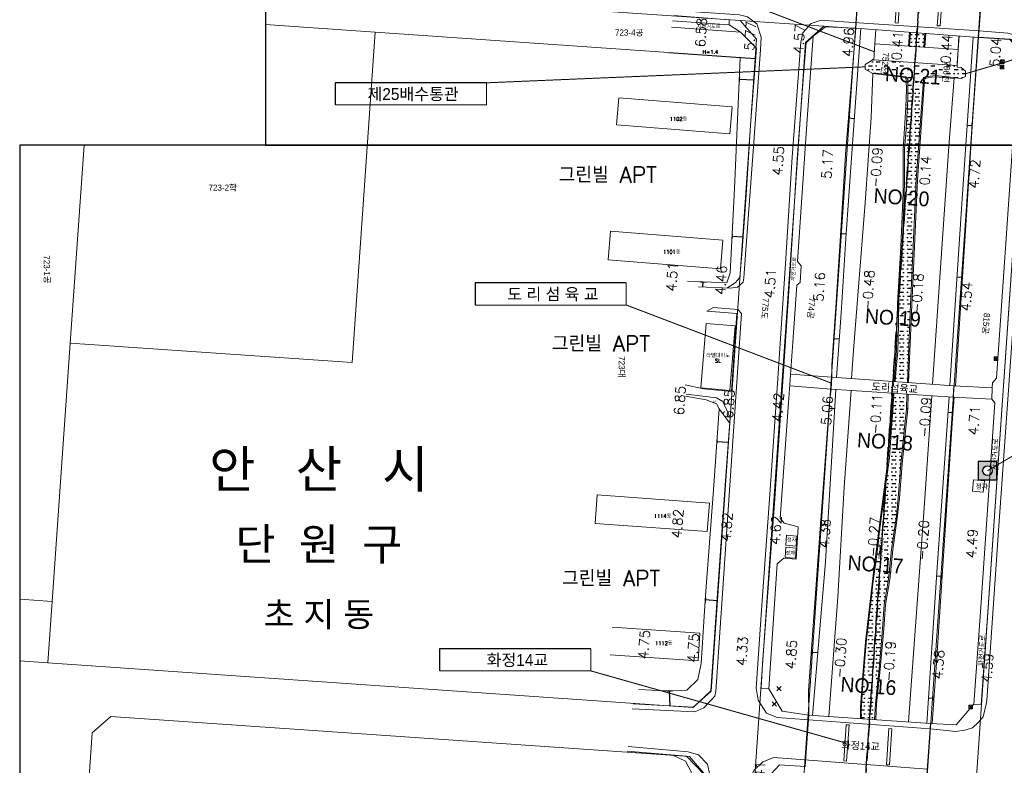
# Model space of a CAD drawing. Header units: metres. Extents: x 183400 to 184400, y 422200 to 427800.
# Tile 32 of 221: x 183700 to 184100, y 423148 to 423451. Entities that reach past the tile are written whole.
import ezdxf
from ezdxf.enums import TextEntityAlignment as Align

# ---------------------------------------------------------------- set-up
doc = ezdxf.new("R2010")
doc.units = ezdxf.units.M
doc.linetypes.add('DASHED2', pattern=[9.525, 6.35, -3.175])
for name, color, linetype in [('BB', 7, 'Continuous'), ('NR', 7, 'Continuous'), ('num', 7, 'Continuous'), ('si', 7, 'Continuous'), ('교량명', 7, 'Continuous'), ('구조물명칭_작업', 5, 'Continuous'), ('도면리-t', 252, 'Continuous'), ('동별경계', 3, 'DASHED2'), ('일람표', 7, 'Continuous'), ('표석', 7, 'Continuous'), ('하천', 140, 'Continuous'), ('횡단타점', 11, 'Continuous')]:
    doc.layers.add(name, color=color, linetype=linetype)
for name, color, linetype, lineweight in [('지번', 252, 'Continuous', 5), ('지적', 252, 'Continuous', 5), ('현황도', 7, 'Continuous', 5), ('현황선', 7, 'Continuous', 5)]:
    doc.layers.add(name, color=color, linetype=linetype, lineweight=lineweight)
doc.layers.get('BB').off()
doc.layers.get('si').off()
doc.styles.add('GHS', font='ROMANS', dxfattribs={"bigfont": 'GHS'})
doc.styles.add('gwang', font='romans.shx', dxfattribs={"bigfont": ' WHGTXT.SHX'})
doc.styles.get("Standard").update_dxf_attribs({"font": 'romans.shx', "bigfont": 'ghs.shx'})
doc.styles.add('UPM', font='Gulim.ttf')
doc.styles.add('돋움', font='Dotum.ttf')
doc.styles.add('평면도1(프)$0$굴림', font='Gulim.ttf')

# ---------------------------------------------------------------- blocks, each defined once
blk = doc.blocks.new('BB')
at = {"layer": '현황선'}
for points in [[(-0.75, 0.75), (-0.75, -0.75), (0.75, -0.75), (0.75, 0.75), (-0.75, 0.75), (0.75, -0.75)], [(-0.75, -0.75), (0.75, 0.75)]]:
    blk.add_lwpolyline(points, dxfattribs=at)
at = {"layer": '현황선', "style": 'GHS'}
blk.add_text('분 전 함', height=0.228, dxfattribs=at).set_placement((-0.62, -0.13))
blk = doc.blocks.new('si')
at = {"layer": '현황선'}
for points in [[(-0.75, 0.75), (-0.75, -0.75), (0.75, -0.75), (0.75, 0.75), (-0.75, 0.75), (0.75, -0.75)], [(-0.75, -0.75), (0.75, 0.75)]]:
    blk.add_lwpolyline(points, dxfattribs=at)
at = {"layer": '현황선', "style": 'GHS'}
blk.add_text('신호제어기', height=0.228, dxfattribs=at).set_placement((-0.74, -0.15))
blk = doc.blocks.new('표석')
at = {"layer": '표석'}
h = blk.add_hatch(color=256, dxfattribs=at)
edge = h.paths.add_edge_path(flags=16)
edge.add_arc((267058.54, 383777.46), 1.31, 0, 360)
h.paths.add_polyline_path([(267056.04, 383774.96), (267061.04, 383774.96), (267061.04, 383779.96), (267056.04, 383779.96)])
blk.add_lwpolyline([(267056.04, 383774.96), (267061.04, 383774.96), (267061.04, 383779.96), (267056.04, 383779.96)], close=True, dxfattribs=at)
blk.add_circle((267058.54, 383777.46), 1.31, dxfattribs=at)

msp = doc.modelspace()

# ---------------------------------------------------------------- hatches: boundary and pattern name
at = {"layer": '하천'}
h = msp.add_hatch(dxfattribs=at)
h.set_pattern_fill('MUDST', color=256, scale=0.25, style=0)
h.paths.add_polyline_path([(184068.09, 423445.45), (184062.32, 423445.89), (184061.9, 423440.23), (184067.7, 423439.82)])
h.paths.add_polyline_path([(184082.91, 423431.54), (184081.26, 423431.71), (184081.27, 423432.35), (184047.36, 423434.73), (184047.04, 423434.75), (184043.94, 423432.81), (184043.91, 423430.87), (184047.04, 423429.15), (184047.36, 423429.32), (184048.28, 423429.3), (184055.39, 423428.46), (184060.48, 423427.77), (184061.23, 423426.73), (184061.23, 423423.32), (184061.23, 423418.81), (184060.5, 423406.33), (184059.93, 423398.49), (184059.84, 423395.48), (184059.88, 423387.05), (184059.8, 423377.83), (184059.22, 423365.02), (184058.44, 423351.58), (184057.63, 423337.71), (184057.43, 423327.08), (184057.22, 423315.95), (184056.64, 423310.69), (184056.12, 423303.82), (184061.07, 423303.48), (184062.18, 423332.02), (184064.69, 423385.82), (184067.56, 423426.51), (184067.93, 423427.39), (184069.41, 423427.97), (184072.53, 423428.29), (184079.82, 423427.57), (184080.03, 423427.34), (184082.99, 423427.09), (184084.68, 423427.93), (184084.71, 423430.13)])
h = msp.add_hatch(dxfattribs=at)
h.set_pattern_fill('MUDST', color=256, scale=0.25, style=0)
h.paths.add_polyline_path([(184057.37, 423256.43), (184058.39, 423270.42), (184060.02, 423286.38), (184060.75, 423292.75), (184060.86, 423298.74), (184055.51, 423299.1), (184055.16, 423291.93), (184054.52, 423283.25), (184053.8, 423272.88), (184052.61, 423264.09), (184050.94, 423252.21), (184049.74, 423242.96), (184048.99, 423236.83), (184048.2, 423230.29), (184047.2, 423222.81), (184046.33, 423215.2), (184045.4, 423207.12), (184044.45, 423199.14), (184044.11, 423195.67), (184043.53, 423188.06), (184042.86, 423179.38), (184042.36, 423171.82), (184042.31, 423170.78), (184042.37, 423166.73), (184047.71, 423166.36), (184048.05, 423172.82), (184049.53, 423186.96), (184050.93, 423203.31), (184051.67, 423213.2), (184053.38, 423223.45), (184054.63, 423235.49), (184056.58, 423249.44)])

# ---------------------------------------------------------------- linework, layer by layer
at = {"layer": 'NR'}
for p, q in [((184062.11, 423443.01), (184061.73, 423443.04)), ((184067.9, 423442.69), (184068.4, 423442.66)), ((184054.24, 423428.6), (184054.2, 423428.26)), ((183998.64, 423426.48), (183992.7, 423426.74)), ((184061, 423414.82), (184060.45, 423414.86)), ((184039.47, 423410.73), (184037.11, 423410.92)), ((184066.38, 423409.8), (184066.88, 423409.77)), ((184085.37, 423408.17), (184087.4, 423408.04)), ((184059.61, 423373.54), (184058.99, 423373.57)), ((183994.19, 423362.59), (183989.72, 423362.83)), ((184036.12, 423363.81), (184033.84, 423363.96)), ((184062.94, 423348.27), (184063.44, 423348.25)), ((183977.86, 423342.34), (183977.93, 423344.39)), ((184081.38, 423346.41), (184083.47, 423346.27)), ((184033.41, 423321.1), (184031.05, 423321.26)), ((184057.34, 423322.34), (184056.78, 423322.35)), ((184031.49, 423292.7), (184029.17, 423292.87)), ((184060.76, 423292.9), (184061.26, 423292.89)), ((184077.6, 423291.41), (184079.56, 423291.26)), ((183988.2, 423279.04), (183983.54, 423279.38)), ((184052.43, 423262.81), (184052.01, 423262.86)), ((184028.61, 423245.6), (184025.72, 423245.82)), ((184053.67, 423226.2), (184054.04, 423226.16)), ((184072.95, 423224.85), (184075.19, 423224.71)), ((183983.6, 423214.74), (183978.88, 423215.05)), ((184046.51, 423216.79), (184046.22, 423216.82)), ((184024.58, 423193.5), (184021.94, 423193.69)), ((184042.86, 423179.43), (184042.54, 423179.46)), ((183964.57, 423171.92), (183964.33, 423178.1)), ((184048.42, 423176.33), (184048.92, 423176.28)), ((184069.66, 423175.26), (184071.87, 423175.1))]:
    msp.add_line(p, q, dxfattribs=at)
for points in [[(184061.69, 423442.54), (184061.77, 423443.54), (184061.72, 423442.54), (184061.79, 423443.53)], [(184061.73, 423442.65), (184061.78, 423443.42), (184061.75, 423442.65), (184061.81, 423443.42)], [(184061.76, 423442.77), (184061.8, 423443.3), (184061.79, 423442.76), (184061.83, 423443.3)], [(184068.35, 423443.01), (184068.31, 423442.31), (184068.32, 423443.01), (184068.27, 423442.32)], [(184068.4, 423443.16), (184068.33, 423442.16), (184068.36, 423443.16), (184068.3, 423442.16)], [(184068.44, 423443.31), (184068.35, 423442.01), (184068.41, 423443.31), (184068.32, 423442.01)], [(183992.62, 423424.79), (183992.78, 423428.68), (183992.72, 423424.78), (183992.89, 423428.68)], [(183992.74, 423425.23), (183992.87, 423428.23), (183992.85, 423425.23), (183992.97, 423428.23)], [(183992.86, 423425.68), (183992.96, 423427.78), (183992.97, 423425.67), (183993.06, 423427.77)], [(184054.64, 423428.2), (184053.76, 423428.31), (184054.64, 423428.23), (184053.76, 423428.34)], [(184054.54, 423428.24), (184053.86, 423428.32), (184054.54, 423428.26), (184053.86, 423428.35)], [(184054.44, 423428.27), (184053.97, 423428.33), (184054.44, 423428.3), (184053.97, 423428.36)], [(184060.4, 423414.15), (184060.5, 423415.56), (184060.44, 423414.15), (184060.54, 423415.56)], [(184060.45, 423414.31), (184060.53, 423415.4), (184060.49, 423414.31), (184060.57, 423415.4)], [(184060.5, 423414.47), (184060.56, 423415.23), (184060.54, 423414.47), (184060.59, 423415.23)], [(184036.96, 423408.98), (184037.27, 423412.86), (184037.06, 423408.97), (184037.37, 423412.85)], [(184037.1, 423409.42), (184037.34, 423412.41), (184037.2, 423409.41), (184037.44, 423412.4)], [(184037.24, 423409.86), (184037.41, 423411.95), (184037.34, 423409.85), (184037.51, 423411.94)], [(184066.83, 423410.12), (184066.79, 423409.42), (184066.8, 423410.12), (184066.75, 423409.42)], [(184066.88, 423410.27), (184066.81, 423409.27), (184066.84, 423410.27), (184066.77, 423409.27)], [(184066.93, 423410.41), (184066.83, 423409.12), (184066.89, 423410.42), (184066.8, 423409.12)], [(184087.25, 423409.1), (184087.12, 423407), (184087.15, 423409.1), (184087.02, 423407.01)], [(184087.39, 423409.54), (184087.2, 423406.55), (184087.28, 423409.55), (184087.09, 423406.55)], [(184087.52, 423409.98), (184087.27, 423406.09), (184087.42, 423409.99), (184087.17, 423406.1)], [(184058.96, 423372.77), (184059.03, 423374.37), (184059, 423372.77), (184059.07, 423374.37)], [(184059.01, 423372.95), (184059.06, 423374.18), (184059.05, 423372.95), (184059.11, 423374.18)], [(184059.06, 423373.14), (184059.1, 423374), (184059.11, 423373.13), (184059.14, 423373.99)], [(183989.62, 423360.88), (183989.83, 423364.77), (183989.73, 423360.87), (183989.93, 423364.77)], [(183989.75, 423361.32), (183989.91, 423364.32), (183989.86, 423361.32), (183990.01, 423364.31)], [(183989.88, 423361.77), (183989.99, 423363.86), (183989.98, 423361.76), (183990.09, 423363.86)], [(184033.72, 423362.01), (184033.97, 423365.9), (184033.82, 423362), (184034.08, 423365.9)], [(184033.85, 423362.45), (184034.05, 423365.45), (184033.95, 423362.45), (184034.15, 423365.44)], [(184033.98, 423362.89), (184034.12, 423364.99), (184034.09, 423362.89), (184034.23, 423364.98)], [(184063.39, 423348.6), (184063.36, 423347.9), (184063.35, 423348.6), (184063.32, 423347.9)], [(184063.43, 423348.75), (184063.38, 423347.75), (184063.39, 423348.75), (184063.35, 423347.75)], [(184063.47, 423348.9), (184063.41, 423347.6), (184063.44, 423348.9), (184063.38, 423347.6)], [(184083.33, 423347.33), (184083.19, 423345.24), (184083.22, 423347.34), (184083.09, 423345.25)], [(184083.46, 423347.78), (184083.27, 423344.78), (184083.36, 423347.78), (184083.16, 423344.79)], [(184083.59, 423348.22), (184083.34, 423344.33), (184083.49, 423348.23), (184083.24, 423344.33)], [(183975.99, 423344.46), (183979.88, 423344.31), (183975.98, 423344.35), (183979.88, 423344.21)], [(183976.43, 423344.34), (183979.43, 423344.22), (183976.43, 423344.23), (183979.42, 423344.12)], [(183976.88, 423344.21), (183978.98, 423344.14), (183976.87, 423344.11), (183978.97, 423344.03)], [(184030.93, 423319.31), (184031.18, 423323.2), (184031.03, 423319.3), (184031.28, 423323.19)], [(184031.06, 423319.75), (184031.25, 423322.75), (184031.17, 423319.74), (184031.36, 423322.74)], [(184056.76, 423321.62), (184056.79, 423323.08), (184056.8, 423321.62), (184056.83, 423323.08)], [(184056.81, 423321.79), (184056.82, 423322.91), (184056.85, 423321.79), (184056.86, 423322.91)], [(184056.85, 423321.95), (184056.86, 423322.74), (184056.89, 423321.95), (184056.9, 423322.74)], [(184031.19, 423320.19), (184031.33, 423322.29), (184031.3, 423320.19), (184031.44, 423322.28)], [(184029.03, 423290.92), (184029.31, 423294.81), (184029.13, 423290.92), (184029.42, 423294.81)], [(184029.17, 423291.37), (184029.39, 423294.36), (184029.27, 423291.36), (184029.49, 423294.35)], [(184029.3, 423291.81), (184029.46, 423293.9), (184029.41, 423291.8), (184029.56, 423293.89)], [(184061.19, 423293.24), (184061.18, 423292.54), (184061.16, 423293.24), (184061.15, 423292.54)], [(184061.23, 423293.39), (184061.21, 423292.39), (184061.2, 423293.39), (184061.18, 423292.39)], [(184061.27, 423293.54), (184061.25, 423292.24), (184061.23, 423293.54), (184061.21, 423292.24)], [(184079.43, 423292.32), (184079.27, 423290.22), (184079.33, 423292.33), (184079.16, 423290.23)], [(184079.57, 423292.76), (184079.34, 423289.77), (184079.47, 423292.77), (184079.23, 423289.78)], [(184079.71, 423293.2), (184079.41, 423289.31), (184079.61, 423293.21), (184079.3, 423289.32)], [(183983.4, 423277.43), (183983.68, 423281.32), (183983.5, 423277.43), (183983.78, 423281.32)], [(183983.53, 423277.87), (183983.75, 423280.87), (183983.64, 423277.87), (183983.85, 423280.86)], [(183983.67, 423278.32), (183983.82, 423280.41), (183983.78, 423278.31), (183983.93, 423280.4)], [(184051.94, 423262.31), (184052.08, 423263.41), (184051.97, 423262.31), (184052.11, 423263.41)], [(184051.98, 423262.44), (184052.09, 423263.28), (184052.01, 423262.43), (184052.12, 423263.28)], [(184052.03, 423262.56), (184052.11, 423263.15), (184052.06, 423262.55), (184052.14, 423263.15)], [(184025.58, 423243.87), (184025.87, 423247.76), (184025.69, 423243.86), (184025.97, 423247.75)], [(184025.72, 423244.31), (184025.94, 423247.3), (184025.82, 423244.3), (184026.04, 423247.3)], [(184025.86, 423244.75), (184026.01, 423246.85), (184025.96, 423244.74), (184026.12, 423246.84)], [(184054.09, 423226.65), (184053.99, 423225.68), (184054.07, 423226.65), (184053.97, 423225.68)], [(184075.32, 423226.65), (184075.06, 423222.76), (184075.21, 423226.66), (184074.96, 423222.77)], [(184054.02, 423226.43), (184053.96, 423225.91), (184053.99, 423226.43), (184053.94, 423225.91)], [(184054.06, 423226.54), (184053.98, 423225.79), (184054.03, 423226.54), (184053.95, 423225.79)], [(184075.05, 423225.77), (184074.91, 423223.67), (184074.94, 423225.78), (184074.81, 423223.68)], [(184075.18, 423226.21), (184074.99, 423223.22), (184075.08, 423226.22), (184074.88, 423223.23)], [(183978.75, 423213.1), (183979.01, 423216.99), (183978.86, 423213.1), (183979.11, 423216.99)], [(183978.89, 423213.54), (183979.08, 423216.54), (183978.99, 423213.54), (183979.19, 423216.53)], [(183979.02, 423213.99), (183979.16, 423216.08), (183979.13, 423213.98), (183979.26, 423216.08)], [(184046.17, 423216.45), (184046.26, 423217.2), (184046.19, 423216.44), (184046.28, 423217.19)], [(184046.2, 423216.53), (184046.27, 423217.11), (184046.22, 423216.53), (184046.29, 423217.11)], [(184046.23, 423216.61), (184046.28, 423217.02), (184046.25, 423216.61), (184046.3, 423217.02)], [(184021.8, 423191.75), (184022.08, 423195.64), (184021.9, 423191.74), (184022.19, 423195.63)], [(184021.94, 423192.19), (184022.15, 423195.18), (184022.04, 423192.18), (184022.26, 423195.17)], [(184022.07, 423192.63), (184022.22, 423194.72), (184022.18, 423192.62), (184022.33, 423194.72)], [(184042.51, 423179.03), (184042.57, 423179.88), (184042.53, 423179.03), (184042.59, 423179.88)], [(184042.54, 423179.13), (184042.58, 423179.78), (184042.56, 423179.13), (184042.6, 423179.78)], [(184042.57, 423179.22), (184042.6, 423179.68), (184042.59, 423179.22), (184042.62, 423179.68)], [(183962.38, 423178.02), (183966.28, 423178.17), (183962.38, 423177.92), (183966.28, 423178.07)], [(183962.83, 423177.94), (183965.83, 423178.05), (183962.84, 423177.83), (183965.84, 423177.95)], [(183963.29, 423177.85), (183965.39, 423177.93), (183963.29, 423177.74), (183965.39, 423177.82)], [(184048.88, 423176.63), (184048.81, 423175.94), (184048.85, 423176.64), (184048.78, 423175.94)], [(184048.93, 423176.78), (184048.83, 423175.78), (184048.9, 423176.78), (184048.79, 423175.79)], [(184048.98, 423176.92), (184048.85, 423175.63), (184048.95, 423176.93), (184048.81, 423175.63)], [(184071.73, 423176.16), (184071.58, 423174.07), (184071.63, 423176.17), (184071.48, 423174.07)], [(184071.87, 423176.6), (184071.66, 423173.61), (184071.76, 423176.61), (184071.55, 423173.62)], [(184072.01, 423177.04), (184071.73, 423173.15), (184071.9, 423177.05), (184071.62, 423173.16)]]:
    msp.add_solid(points, dxfattribs=at)
at = {"layer": '구조물명칭_작업', "ltscale": 20, "const_width": 0.4}
for points in [[(183964.13, 423469.75), (184047.6, 423437.97)], [(184200.08, 423462.92), (184084.69, 423429.03)], [(183889.82, 423425.34), (184043.92, 423431.84)], [(183946.7, 423334.98), (184030.17, 423303.2)], [(184159.52, 423306.28), (184093.64, 423267.59)], [(183932.25, 423186.2), (184035.66, 423156.95)]]:
    msp.add_lwpolyline(points, dxfattribs=at)
at = {"layer": '구조물명칭_작업', "linetype": 'Continuous'}
for points in [[(183828.36, 423416.34, 0.4, 0.4, 0), (183889.82, 423416.34, 0.4, 0.4, 0), (183889.82, 423425.34, 0, 0, 0)], [(183885.23, 423334.98, 0.4, 0.4, 0), (183946.7, 423334.98, 0.4, 0.4, 0), (183946.7, 423343.98, 0, 0, 0)], [(183870.78, 423186.2, 0.4, 0.4, 0), (183932.25, 423186.2, 0.4, 0.4, 0), (183932.25, 423195.2, 0, 0, 0)]]:
    msp.add_lwpolyline(points, format="xyseb", dxfattribs=at)
for points in [[(183889.82, 423425.34), (183828.36, 423425.34), (183828.36, 423416.34)], [(183946.7, 423343.98), (183885.23, 423343.98), (183885.23, 423334.98)], [(183932.25, 423195.2), (183870.78, 423195.2), (183870.78, 423186.2)]]:
    msp.add_lwpolyline(points, dxfattribs=at)
at = {"layer": '동별경계', "linetype": 'DASHED2'}
for points in [[(183919.36, 422200), (183983.23, 422264.19), (184005.06, 422579.57), (184028.42, 422916.95), (184030.49, 422946.88), (184094.22, 423868.64), (184119.18, 423867.3), (184147.53, 423866.35), (184149.98, 423866.13), (184153.63, 423870.43), (184160.01, 423878.68), (184155.65, 423879.54), (184149.75, 423909.83), (184148.52, 423920.17), (184139.19, 423955.37)], [(184139.19, 423955.37), (184148.52, 423920.17), (184149.75, 423909.83), (184155.65, 423879.54), (184160.01, 423878.68), (184153.63, 423870.43), (184149.98, 423866.13), (184147.53, 423866.35), (184119.18, 423867.3), (184094.22, 423868.64), (184030.49, 422946.88)]]:
    msp.add_lwpolyline(points, dxfattribs=at)
at = {"layer": '일람표'}
for points in [[(183800, 423400), (184400, 423400), (184400, 423800), (183800, 423800)], [(183700, 423000), (184300, 423000), (184300, 423400), (183700, 423400)]]:
    msp.add_lwpolyline(points, close=True, dxfattribs=at)
at = {"layer": '지적', "linetype": 'Continuous'}
for points in [[(184069.25, 423869.98), (184062.76, 423776.11), (184060.7, 423746.19), (184041.75, 423472.37), (184040.02, 423447.43), (184005.55, 422948.61), (184030.49, 422946.88), (184050.45, 423235.64), (184049.84, 423233.67), (184050.05, 423236.68), (184050.52, 423236.52), (184094.22, 423868.64), (184069.25, 423869.98)], [(184094.22, 423868.64), (184030.49, 422946.88), (184055.43, 422945.15), (184089.9, 423443.97), (184091.63, 423468.92), (184110.57, 423742.74), (184112.64, 423772.67), (184119.18, 423867.3), (184094.22, 423868.64)], [(183800, 423464.03), (183993.06, 423450.69), (184027.13, 423448.33), (184040.02, 423447.43), (184041.75, 423472.37), (184028.86, 423473.27), (183994.81, 423475.63), (183984.74, 423476.33), (183969.2, 423477.4), (183953.66, 423478.47), (183938.12, 423479.54), (183922.57, 423480.62), (183907.04, 423481.69), (183891.5, 423482.76), (183875.96, 423483.84), (183871.97, 423484.11), (183856.56, 423485.18), (183841.16, 423486.24), (183825.76, 423487.3), (183810.36, 423488.37), (183800, 423489.08)], [(184091.63, 423468.92), (184089.9, 423443.97), (184102.8, 423443.07), (184136.86, 423440.71), (184188.05, 423437.16), (184199.78, 423433.34), (184235.13, 423430.89), (184253.17, 423432.65), (184277.68, 423430.95)], [(183800, 423449), (183844.61, 423445.92), (183999.08, 423435.24), (183999.63, 423443.15), (183993.06, 423450.69), (183800, 423464.03)], [(183993.06, 423450.69), (183999.63, 423443.15), (183999.08, 423435.24), (183981.3, 423177.9), (183973.75, 423171.33), (183711.41, 423189.44), (183700, 423190.23)], [(183726.2, 423400), (183720.54, 423319.47), (183835.17, 423311.55), (183844.61, 423445.92), (183800, 423449)], [(183720.88, 423036.26), (183729.54, 423161.06), (183737.08, 423167.62), (183972.38, 423151.38), (183978.95, 423143.83), (183966.68, 422966.31), (183966.14, 422958.4), (183958.6, 422951.84), (183992.66, 422949.5), (183986.09, 422957.04), (184019.58, 423441.76), (184027.13, 423448.33), (183993.06, 423450.69)], [(184027.13, 423448.33), (184019.58, 423441.76), (183986.09, 422957.04), (183992.66, 422949.5), (184005.55, 422948.61), (184040.02, 423447.43), (184027.13, 423448.33)], [(183844.61, 423445.92), (183835.17, 423311.55), (183720.54, 423319.47), (183713.16, 423214.38), (183711.41, 423189.44), (183973.75, 423171.33), (183981.3, 423177.9), (183999.08, 423435.24), (183844.61, 423445.92)], [(184089.9, 423443.97), (184055.43, 422945.15), (184068.32, 422944.26), (184075.87, 422950.83), (184109.36, 423435.53), (184102.8, 423443.07), (184089.9, 423443.97)], [(184102.8, 423443.07), (184109.36, 423435.53), (184075.87, 422950.83), (184068.32, 422944.26), (184102.38, 422941.89), (184095.82, 422949.43), (184096.37, 422957.34), (184108.63, 423134.84), (184116.17, 423141.4), (184212.19, 423134.75), (184237.13, 423133.03), (184300, 423128.68)], [(183700, 423215.29), (183713.16, 423214.38), (183720.54, 423319.47), (183726.2, 423400)], [(184050.05, 423236.68), (184049.84, 423233.67), (184050.45, 423235.64), (184050.52, 423236.52), (184050.05, 423236.68)], [(183700, 423190.23), (183711.41, 423189.44), (183713.16, 423214.38), (183700, 423215.29)], [(183718.8, 423006.28), (183717.22, 422983.56), (183966.68, 422966.31), (183978.95, 423143.83), (183972.38, 423151.38), (183737.08, 423167.62)], [(183737.08, 423167.62), (183729.54, 423161.06), (183720.88, 423036.26)]]:
    msp.add_lwpolyline(points, dxfattribs=at)
at = {"layer": '현황도'}
for p, q in [((184040.03, 423447.6), (184041.73, 423472.1)), ((184056.11, 423449.74), (184057.35, 423467.43)), ((184057.31, 423449.63), (184058.54, 423467.35)), ((184091.83, 423468.58), (184090.02, 423443.78)), ((184074.53, 423466.37), (184073.23, 423448.57)), ((184075.72, 423466.27), (184074.42, 423448.47)), ((183988.61, 423448.89), (183988.53, 423450.99)), ((183988.61, 423448.89), (183993.19, 423445.9)), ((184035.95, 423396.2), (184040.03, 423447.6)), ((184090.02, 423443.78), (184040.03, 423447.6)), ((184047.84, 423441.21), (184048.27, 423446.97)), ((184057.31, 423449.63), (184056.11, 423449.74)), ((184073.23, 423448.57), (184074.42, 423448.47)), ((184022.73, 423444.32), (184019.87, 423441.57)), ((184081.73, 423438.84), (184082.04, 423444.39)), ((184047.36, 423434.73), (184047.84, 423441.21)), ((184047.84, 423441.21), (184081.73, 423438.84)), ((184081.27, 423432.35), (184081.73, 423438.84)), ((184047.04, 423434.75), (184046.88, 423435.01)), ((184047.04, 423434.75), (184047.36, 423434.73)), ((184047.36, 423434.73), (184081.27, 423432.35)), ((183942.8, 423408.21), (183943.67, 423419.22)), ((183989.76, 423415.6), (183943.67, 423419.22)), ((183988.89, 423404.59), (183989.76, 423415.6)), ((183988.89, 423404.59), (183942.8, 423408.21)), ((184033.79, 423363.11), (184035.95, 423396.2)), ((183939.42, 423353.39), (183940.37, 423365.01)), ((184031.89, 423334.16), (184033.79, 423363.11)), ((183985.03, 423349.67), (183985.98, 423361.3)), ((184030.36, 423310.57), (184031.89, 423334.16)), ((183977.09, 423301.24), (183979.24, 423327.52)), ((183990.97, 423326.56), (183979.24, 423327.52)), ((183988.81, 423300.28), (183990.97, 423326.56)), ((184030.27, 423305.6), (184030.36, 423310.57)), ((184030.07, 423300.8), (184030.27, 423305.6)), ((184030.27, 423305.6), (184079.97, 423302.18)), ((183988.81, 423300.28), (183977.09, 423301.24)), ((184027.69, 423230.58), (184031.98, 423300.67)), ((184079.67, 423297.48), (184030.07, 423300.8)), ((184038.18, 423300.26), (184035.39, 423260.93)), ((184079.97, 423302.18), (184079.67, 423297.48)), ((184035.39, 423260.93), (184032.74, 423216.17)), ((183934.85, 423257.73), (183934.01, 423246.17)), ((183979.67, 423242.83), (183980.51, 423254.39)), ((184011.88, 423241.33), (184011.57, 423237.26)), ((184016.08, 423241.01), (184011.88, 423241.33)), ((184015.77, 423236.94), (184016.08, 423241.01)), ((184011.28, 423232.34), (184011.59, 423236.46)), ((184015.77, 423236.94), (184011.57, 423237.26)), ((184015.83, 423236.14), (184015.52, 423232.02)), ((184022.45, 423168.1), (184027.69, 423230.58)), ((184032.74, 423216.17), (184029.09, 423167.64)), ((183975.93, 423190.31), (183976.69, 423201.58)), ((184009.76, 423178.07), (184007.96, 423179.87)), ((184007.96, 423178.07), (184009.76, 423179.87)), ((184020.92, 423168.2), (184020.82, 423178.16)), ((184007.8, 423171.85), (184006, 423173.65)), ((184006, 423171.85), (184007.8, 423173.65)), ((184020.92, 423168.2), (184019.42, 423147.3)), ((184070.52, 423164.79), (184020.92, 423168.2)), ((184037.35, 423164.22), (184036.16, 423164.3)), ((184054.76, 423162.68), (184053.56, 423162.76)), ((184069.01, 423143.89), (184070.52, 423164.79)), ((184036.36, 423149.51), (184035.16, 423149.59)), ((184053.77, 423147.97), (184052.57, 423148.05))]:
    msp.add_line(p, q, dxfattribs=at)
for points in [[(183976.11, 423342.42), (183989.02, 423341.83), (183991.91, 423342.22), (183994.2, 423344.25), (183994.6, 423346.09), (183995.51, 423359.19), (183998.33, 423397.56), (184001.29, 423438.71), (184001.54, 423443.85), (183999.87, 423449.37), (183996.02, 423452.19), (183992.81, 423452.96), (183964.8, 423454.89)], [(183988.53, 423450.99), (183965.89, 423452.67)], [(183965.05, 423447.96), (183993.19, 423445.9), (183999.62, 423439.48), (183997.25, 423408.15), (183995.46, 423379.61), (183993.79, 423357.3), (183992.96, 423346.11), (183991.02, 423343.99), (183987.64, 423341.89)], [(183965.55, 423450.49), (183988.61, 423448.89)], [(184070.37, 423162.65), (184008.13, 423167.3), (184003.82, 423169.05), (184000.4, 423174.24), (183999.51, 423179.14), (184001.86, 423212.9), (184005.11, 423257.86), (184008.37, 423305.05), (184011.44, 423351.89), (184014.13, 423395.08), (184016.04, 423420.18), (184017.72, 423441.93), (184018.51, 423445.68), (184021.96, 423449.52), (184026, 423450.8), (184033.2, 423450.31), (184090.23, 423446.42)], [(184040.03, 423447.6), (184027.75, 423448.1), (184022.73, 423444.32), (184020.32, 423410.59), (184016.43, 423352.63), (184017.79, 423350.97), (184017.39, 423344.16), (184016.05, 423343.09), (184014.65, 423321.83), (184012.69, 423295.26), (184009.33, 423248.27), (184010.91, 423246.21), (184016.61, 423244.81), (184015.77, 423231.64), (184010.82, 423232.02), (184008.11, 423229.77), (184004.65, 423178.85), (184010.14, 423169.83), (184020.92, 423168.2)], [(184032.29, 423305.46), (184034.17, 423331.72), (184035.99, 423362.05), (184038.47, 423396.76), (184042.1, 423447.44)], [(184061.94, 423445.92), (184061.52, 423440.25)], [(184061.9, 423440.23), (184062.32, 423445.89)], [(184067.7, 423439.82), (184068.09, 423445.45)], [(184067.7, 423439.82), (184068.09, 423445.45)], [(184068.2, 423439.79), (184068.59, 423445.42)], [(184068.2, 423439.79), (184068.59, 423445.42)], [(184087.76, 423443.95), (184083.22, 423376.07), (184078.28, 423302.3)], [(184090.02, 423443.78), (184102.75, 423442.94), (184106.54, 423438.61), (184097.34, 423305.17), (184095.68, 423303.4), (184095.52, 423301.24), (184079.97, 423302.18)], [(184080.63, 423302.14), (184083.48, 423346.42), (184087.63, 423411.65), (184090.02, 423443.78)], [(184080.78, 423161.53), (184084.37, 423162.11), (184087.6, 423163.08), (184090.04, 423165.29), (184091.84, 423167.48), (184093.12, 423172.64), (184093.4, 423174.12), (184097.92, 423241.27), (184103.91, 423325.27), (184108.61, 423395.06), (184111.28, 423434.46), (184110.6, 423439.91), (184106.95, 423444.18), (184101.98, 423445.54), (184090.23, 423446.42)], [(184081.34, 423433.35), (184082.1, 423444.38)], [(184002.15, 423189.1), (184006.99, 423254.23), (184009.95, 423297.92), (184013.14, 423344.68), (184016.22, 423394.3), (184018.94, 423430.3), (184019.87, 423441.57)], [(183999.28, 423435.08), (183964.06, 423437.57)], [(183971.58, 423344.62), (183987.6, 423344.02), (183988.95, 423348.07), (183990.75, 423382.34), (183992.4, 423419.82), (183993.08, 423435.52)], [(184109.32, 423435.36), (184100.26, 423303.9)], [(184047.04, 423429.15), (184043.91, 423430.87), (184043.94, 423432.81), (184047.04, 423434.75)], [(184080.03, 423427.34), (184082.99, 423427.09), (184084.68, 423427.93), (184084.71, 423430.13), (184082.91, 423431.54), (184081.26, 423431.71), (184081.27, 423432.35)], [(184047.04, 423429.15), (184046.33, 423411.29), (184043.89, 423376.49), (184039.18, 423316.67), (184038.3, 423305.05)], [(184056.12, 423303.82), (184056.64, 423310.69), (184057.22, 423315.95), (184057.43, 423327.08), (184057.63, 423337.71), (184058.44, 423351.58), (184059.22, 423365.02), (184059.8, 423377.83), (184059.88, 423387.05), (184059.84, 423395.48), (184059.93, 423398.49), (184060.5, 423406.33), (184061.23, 423418.81), (184061.23, 423423.32), (184061.23, 423426.73), (184060.48, 423427.77), (184055.39, 423428.46), (184048.28, 423429.3), (184047.36, 423429.32), (184047.04, 423429.15)], [(184055.63, 423303.86), (184056.69, 423316.55), (184056.98, 423335.61), (184058.38, 423358.71), (184059.29, 423380.67), (184059.29, 423398.27), (184060.49, 423415.42), (184060.69, 423422.42), (184060.59, 423426.52), (184060.09, 423427.52), (184047.04, 423429.15)], [(184079.82, 423427.57), (184072.53, 423428.29), (184069.41, 423427.97), (184067.93, 423427.39), (184067.56, 423426.51), (184064.69, 423385.82), (184062.18, 423332.02), (184061.07, 423303.48)], [(184080.01, 423427.05), (184072.53, 423427.78), (184069.53, 423427.48), (184068.31, 423427), (184068.05, 423426.39), (184065.19, 423385.79), (184062.68, 423332), (184061.57, 423303.45)], [(184071.25, 423302.78), (184077.87, 423399.39), (184080.03, 423427.34)], [(184080.03, 423427.34), (184079.82, 423427.57)], [(183985.98, 423361.3), (183940.37, 423365.01)], [(183985.03, 423349.67), (183939.42, 423353.39)], [(183983.14, 423177.83), (183993.56, 423331.58), (183992.16, 423333.2), (183982.13, 423333.95), (183979.43, 423332.44), (183991.72, 423331.47), (183989.57, 423299.8), (183978.15, 423300.85), (183970.64, 423302.58)], [(184030.27, 423305.6), (184013.55, 423306.91)], [(184100.26, 423303.9), (184099.71, 423296.22), (184093.75, 423210.06), (184091.1, 423172.49)], [(183988.97, 423289.29), (183985.98, 423295.69), (183983.45, 423297.21), (183971.13, 423298.73)], [(184030.07, 423300.8), (184013.2, 423302.08)], [(184029.37, 423295.65), (184030.07, 423300.8)], [(184042, 423166.75), (184041.96, 423171.31), (184042.77, 423182.78), (184043.97, 423197.98), (184047.47, 423227.34), (184050.28, 423249.69), (184053.28, 423272.59), (184055.08, 423297.25), (184055.24, 423299.12)], [(184042.37, 423166.73), (184042.31, 423170.78), (184042.36, 423171.82), (184042.86, 423179.38), (184043.53, 423188.06), (184044.11, 423195.67), (184044.45, 423199.14), (184045.4, 423207.12), (184046.33, 423215.2), (184047.2, 423222.81), (184048.2, 423230.29), (184048.99, 423236.83), (184049.74, 423242.96), (184050.94, 423252.21), (184052.61, 423264.09), (184053.8, 423272.88), (184054.52, 423283.25), (184055.16, 423291.93), (184055.51, 423299.1)], [(184060.86, 423298.74), (184060.75, 423292.75), (184060.02, 423286.38), (184058.39, 423270.42), (184057.37, 423256.43), (184056.58, 423249.44), (184054.63, 423235.49), (184053.38, 423223.45), (184051.67, 423213.2), (184050.93, 423203.31), (184049.53, 423186.96), (184048.05, 423172.82), (184047.71, 423166.36)], [(184061.36, 423298.71), (184061.25, 423292.71), (184060.51, 423286.33), (184058.89, 423270.38), (184057.87, 423256.39), (184057.08, 423249.38), (184055.13, 423235.43), (184053.88, 423223.39), (184052.17, 423213.14), (184051.42, 423203.27), (184050.03, 423186.92), (184048.55, 423172.78), (184048.21, 423166.32)], [(184095.52, 423301.24), (184095.38, 423296.56)], [(183951.63, 423178.57), (183962.6, 423178.03), (183971.37, 423178.37), (183975.79, 423182.69), (183977.2, 423189.13), (183979, 423216.89), (183982.13, 423259.76), (183984.5, 423292.77), (183983.48, 423294.8), (183979.19, 423296.38), (183970.84, 423297.85)], [(184020.82, 423178.16), (184024.77, 423232.76), (184029.37, 423295.65)], [(184061.5, 423165.41), (184067.88, 423252.46), (184070.99, 423298.06)], [(184078.03, 423297.59), (184073.04, 423226.24), (184068.97, 423164.89)], [(184079.67, 423297.48), (184095.35, 423296.63), (184096.63, 423295.17), (184090.75, 423210.27), (184088.11, 423172.7), (184080.94, 423164.24), (184070.52, 423164.79)], [(184071.13, 423164.75), (184072.9, 423189.64), (184079.37, 423288.83), (184080.04, 423297.46)], [(183984.5, 423292.77), (183988.77, 423287.05)], [(183988.97, 423289.29), (183987.04, 423263.57), (183983.66, 423215.72), (183981.14, 423178.07), (183974.02, 423171.4), (183949.56, 423172.74)], [(184087.49, 423259.34), (184087.97, 423263.9)], [(184087.97, 423263.9), (184092.42, 423263.43)], [(184091.94, 423258.87), (184092.42, 423263.43)], [(184087.49, 423259.34), (184091.94, 423258.87)], [(183980.51, 423254.39), (183934.85, 423257.73)], [(183979.67, 423242.83), (183934.01, 423246.17)], [(184011.59, 423236.46), (184015.83, 423236.14)], [(184011.28, 423232.34), (184015.52, 423232.02)], [(183976.69, 423201.58), (183940.95, 423204)], [(183975.93, 423190.31), (183940.19, 423192.73)], [(184002.15, 423189.1), (184001.54, 423179.12)], [(184004.65, 423178.85), (184001.54, 423179.12)], [(183949.14, 423170.8), (183974.54, 423169.54), (183978.2, 423171.21), (183982.8, 423175.93), (183983.14, 423177.83)], [(184088.11, 423172.7), (184091.1, 423172.49)], [(184035.16, 423149.59), (184036.16, 423164.3)], [(184036.36, 423149.51), (184037.35, 423164.22)], [(184052.57, 423148.05), (184053.56, 423162.76)], [(184053.77, 423147.97), (184054.76, 423162.68)], [(184070.37, 423162.65), (184080.78, 423161.53)], [(183968.63, 422965.45), (183970.91, 422999.11), (183973.2, 423030.62), (183975.99, 423072.25), (183979.04, 423116.44), (183980.69, 423143.89), (183979.8, 423148.2), (183976.12, 423152.01), (183971.94, 423153.27), (183947.45, 423155.43)], [(183947.02, 423153.48), (183971.28, 423151.53), (183978.46, 423144.03), (183976.58, 423110.07), (183974.66, 423082.33), (183971.1, 423031.62), (183968.1, 422986.21), (183966.49, 422965.78)], [(183963.5, 422966.04), (183965.4, 423001.52), (183968.85, 423053.88), (183971.92, 423103.81), (183974.61, 423142.24), (183970.77, 423149.53), (183965.66, 423151.98)], [(184069.19, 423146.27), (184006.78, 423150.98), (184002.27, 423149.24), (183998.69, 423145.77), (183996.95, 423142.54), (183994.75, 423114.06), (183990.32, 423050.26), (183984.98, 422970.17), (183984.16, 422955.49), (183985.33, 422950.83), (183989.75, 422946.99), (183995.58, 422945.71), (184048.15, 422941.98), (184055, 422941.53)], [(184005.54, 422948.31), (183992.61, 422949.43), (183988.69, 422953.82), (183992.87, 423010.07), (183997.23, 423077.18), (183998.45, 423090.95), (184000.08, 423092.66), (184000.65, 423099.4), (183999.01, 423101.63), (184000.56, 423121.87), (184002.01, 423140.4), (184009.07, 423148.02), (184019.42, 423147.3)]]:
    msp.add_lwpolyline(points, dxfattribs=at)

# ---------------------------------------------------------------- block references
at = {"layer": 'BB'}
for p in [(184099.49, 423431.72), (184099.62, 423433.9), (184097.1, 423313.22)]:
    msp.add_blockref('BB', p, dxfattribs=at)
at = {"layer": 'si'}
msp.add_blockref('si', (184086.77, 423171.48), dxfattribs=at)
at = {"layer": '표석', "xscale": 1.5, "yscale": 1.5, "zscale": 1.5}
msp.add_blockref('표석', (-216494.18, -152398.6), dxfattribs=at)

# ---------------------------------------------------------------- texts
at = {"layer": 'num', "style": '돋움'}
for s, rotation, p in [('NO.21', 356.1779, (184051.82, 423426.08)), ('NO.20', 356.1313, (184047.16, 423376.54)), ('NO.19', 356.1313, (184043.66, 423327.6)), ('NO.18', 356.1313, (184040.44, 423277.21)), ('NO.17', 356.1313, (184036.58, 423227.26)), ('NO.16', 356.1313, (184033.7, 423177.8))]:
    msp.add_text(s, height=6, rotation=rotation, dxfattribs=at).set_placement(p)
at = {"layer": '교량명', "style": '돋움'}
for s, rotation, p in [('도리섬육교', 356.1993, (184046.45, 423300.36)), ('화정14교', 357.4799, (184034.15, 423154.56))]:
    msp.add_text(s, height=3, rotation=rotation, dxfattribs=at).set_placement(p)
at = {"layer": '구조물명칭_작업', "linetype": 'Continuous', "style": '평면도1(프)$0$굴림'}
for s, p in [('제25배수통관', (183860.01, 423418.37)), ('도 리 섬 육 교', (183916.89, 423337.02)), ('화정14교', (183902.44, 423188.23))]:
    msp.add_text(s, height=4.8, dxfattribs=at).set_placement(p, align=Align.CENTER)
at = {"layer": '도면리-t', "style": '돋움'}
for s, height, p in [('안   산   시', 15, (183821.68, 423268.34)), ('단  원  구', 13, (183821.68, 423237.84)), ('초 지 동', 10, (183821.68, 423209.31))]:
    msp.add_text(s, height=height, dxfattribs=at).set_placement(p, align=Align.MIDDLE)
at = {"layer": '지번', "style": 'UPM'}
for s, p in [('723-4공', (183947.92, 423445.78)), ('723-2학', (183782.58, 423382.7))]:
    msp.add_text(s, height=2.5, dxfattribs=at).set_placement(p, align=Align.MIDDLE_CENTER)
for s, height, rotation, p in [('752천', 2.5, 265.0949, (184052.01, 423433.37)), ('786천', 2.5, 265.0949, (184076.95, 423429.69)), ('723-1공', 2.5, 271.614, (183711.09, 423349.43)), ('775도', 2.5, 265.0949, (184003.19, 423333.47)), ('774공', 2.5, 265.0949, (184021.94, 423333.73)), ('815공', 2.5, 265.0949, (184093.09, 423327.42)), ('723대', 2.5, 270, (183944.9, 423309.83)), ('286-71 답', 1.5, 265.3227, (184050.38, 423236))]:
    msp.add_text(s, height=height, rotation=rotation, dxfattribs=at).set_placement(p, align=Align.MIDDLE_CENTER)
at = {"layer": '현황도'}
for s, height, p in [('자전거도로', 1.5, (183975.41, 423447.36)), ('H=1.4', 1.5, (183977.8, 423437.15)), ('1102동', 1.5, (183964.46, 423409.92)), ('그린빌 APT', 6.432, (183919.2, 423384.71)), ('1101동', 1.5, (183961.7, 423355.86)), ('그린빌 APT', 6.432, (183916.45, 423316.04)), ('라벨피아노', 1.5, (183979.25, 423313.66)), ('SL', 1.5, (183982.78, 423311.56)), ('돌쌓기', 0.502, (183982.06, 423295.46)), ('1114동', 1.5, (183957.96, 423248.38)), ('그린빌 APT', 6.432, (183920.58, 423220.59)), ('1112동', 1.5, (183958.47, 423196.7))]:
    msp.add_text(s, height=height, dxfattribs=at).set_placement(p)
msp.add_text('자전거도로', height=1.5, rotation=86.1896, dxfattribs=at).set_placement((184015.35, 423344.79))
at = {"layer": '현황도', "style": 'GHS'}
for p in [(184097.47, 423267.8), (184092.24, 423188.01)]:
    msp.add_text('자전거도로', height=2, rotation=87.3847, dxfattribs=at).set_placement(p)
for s, height, p in [('정자', 2, (184088.76, 423260.02)), ('정자', 1.5, (184012.04, 423238.65)), ('정자', 1.5, (184011.54, 423233.27)), ('과압방출장치', 0.196, (184008.05, 423178.81)), ('신호제어기', 0.196, (184006.27, 423172.6))]:
    msp.add_text(s, height=height, dxfattribs=at).set_placement(p)
at = {"layer": '횡단타점', "color": 171, "style": 'gwang'}
for s, rotation, p in [('6.58', 86.1779, (183979.15, 423445.67)), ('5.77', 86.1779, (183999.1, 423444.33)), ('4.57', 86.1779, (184019.06, 423443)), ('4.96', 86.1779, (184039.01, 423441.67)), ('0.41', 86.1779, (184058.97, 423440.33)), ('0.44', 86.1779, (184078.92, 423439)), ('5.04', 86.1779, (184098.88, 423437.67)), ('4.55', 86.1313, (184010.52, 423393.5)), ('5.17', 86.1313, (184030.48, 423392.15)), ('-0.09', 86.1313, (184050.43, 423390.8)), ('0.14', 86.1313, (184070.39, 423389.45)), ('4.72', 86.1313, (184090.34, 423388.1)), ('4.51', 86.1313, (183967.35, 423346.31)), ('4.46', 86.1313, (183987.3, 423344.96)), ('4.51', 86.1313, (184007.26, 423343.61)), ('5.16', 86.1313, (184027.21, 423342.26)), ('-0.48', 86.1313, (184047.17, 423340.91)), ('-0.18', 86.1313, (184067.12, 423339.56)), ('4.54', 86.1313, (184087.08, 423338.21)), ('6.85', 86.1313, (183970.51, 423295.98)), ('6.85', 86.1313, (183990.46, 423294.63)), ('4.42', 86.1313, (184010.41, 423293.28)), ('5.06', 86.1313, (184030.37, 423291.93)), ('-0.11', 86.1313, (184050.32, 423290.58)), ('-0.09', 86.1313, (184070.28, 423289.23)), ('4.71', 86.1313, (184090.23, 423287.88)), ('4.82', 86.1313, (183969.57, 423245.93)), ('4.82', 86.1313, (183989.52, 423244.58)), ('4.62', 86.1313, (184009.47, 423243.23)), ('4.38', 86.1313, (184029.43, 423241.88)), ('-0.27', 86.1313, (184049.38, 423240.53)), ('-0.20', 86.1313, (184069.34, 423239.18)), ('4.49', 86.1313, (184089.29, 423237.83)), ('4.75', 86.1313, (183955.97, 423196.73)), ('4.75', 86.1313, (183975.93, 423195.38)), ('4.33', 86.1313, (183995.88, 423194.04)), ('4.85', 86.1313, (184015.84, 423192.69)), ('-0.30', 86.1313, (184035.79, 423191.34)), ('-0.19', 86.1313, (184055.75, 423189.99)), ('4.38', 86.1313, (184075.7, 423188.64)), ('4.59', 86.1313, (184095.65, 423187.29)), ('4.41', 86.1313, (184002.85, 423143.45))]:
    msp.add_text(s, height=4, rotation=rotation, dxfattribs=at).set_placement(p, align=Align.CENTER)

doc.saveas('drawing.dxf')
